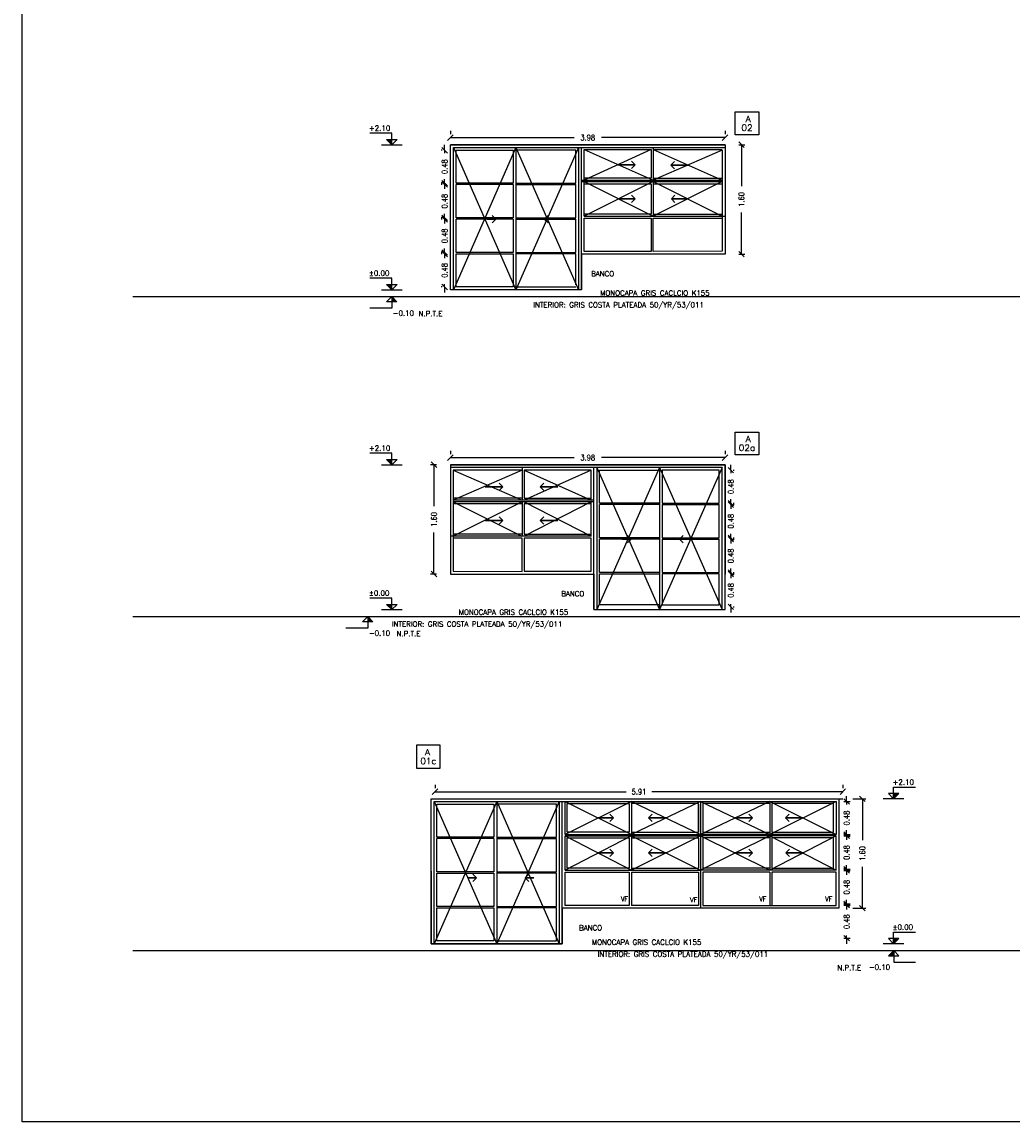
# Model space of a CAD drawing. Header units: millimetres. Extents: x -46 to 202, y -126 to 39.
# Tile 11 of 32: x -4 to 10, y -41 to -25. Entities that reach past the tile are written whole.
import ezdxf
from ezdxf.enums import TextEntityAlignment as Align

# ---------------------------------------------------------------- set-up
doc = ezdxf.new("R2010")
doc.units = ezdxf.units.MM
doc.header["$LTSCALE"] = 0.01
for name, color, linetype in [('A ALUMINIO', 4, 'Continuous'), ('A MURO', 1, 'Continuous'), ('A MURO VISTO', 2, 'Continuous'), ('A PROYECCION', 8, 'Continuous'), ('Acot-p', 2, 'Continuous'), ('NIVELES', 2, 'Continuous'), ('TEXTOS', 2, 'Continuous'), ('TXT', 3, 'Continuous'), ('TXT COTA', 3, 'Continuous'), ('TXT PLANILLAS', 3, 'Continuous'), ('TXT TERMINACIONES', 3, 'Continuous')]:
    doc.layers.add(name, color=color, linetype=linetype)
doc.styles.add('ESC20', font='romans.shx', dxfattribs={"height": 0.03})
doc.styles.add('ROMANS', font='romans.shx')
doc.styles.add('SaAS simplex', font='simplex.shx', dxfattribs={"width": 0.8})
doc.styles.get("Standard").update_dxf_attribs({"font": 'arial.ttf'})
doc.styles.add('STYLE2', font='romans.shx')
doc.dimstyles.new('COTAS 75', dxfattribs={"dimscale": 0.01, "dimtxt": 8, "dimasz": 8, "dimexe": 5, "dimexo": 20, "dimgap": 10, "dimtad": 0, "dimzin": 9, "dimdsep": 46, "dimtxsty": 'SaAS simplex', "dimblk": 'OBLIQUE', "dimcen": 0, "dimclrd": 8, "dimclre": 8, "dimclrt": 256, "dimadec": 1, "dimazin": 0, "dimtfac": 1, "dimtmove": 2, "dimatfit": 3, "dimldrblk": 'OBLIQUE', "dimfxl": 10, "dimlwd": -1, "dimlwe": -1, "dimarcsym": 0})

# ---------------------------------------------------------------- blocks, each defined once
blk = doc.blocks.new('*U10')
at = {"color": 0, "linetype": 'ByBlock'}
blk.add_lwpolyline([(-0.287, -0.195), (0.287, -0.195), (0.287, 0.354), (-0.287, 0.354)], close=True, dxfattribs=at)
at = {"color": 0, "linetype": 'ByBlock', "style": 'ROMANS', "width": 1.1}
blk.add_text('A', height=0.15, dxfattribs=at).set_placement((-0.088, 0.112))
at = {"color": 0, "linetype": 'ByBlock', "style": 'ROMANS', "width": 1.05}
blk.add_attdef('NRO', text='', height=0.15, dxfattribs=at).set_placement((0, -0.027), align=Align.MIDDLE)
blk = doc.blocks.new('*U7')
at = {"linetype": 'Continuous'}
blk.add_hatch(color=256, dxfattribs=at).paths.add_polyline_path([(-0.151, 7.751), (0, 7.6), (0, 7.751)])
for p, q in [((0, 7.933), (-0.635, 7.933)), ((0, 7.6), (-0.151, 7.751)), ((-0.151, 7.751), (0.151, 7.751)), ((0, 7.6), (0, 7.933)), ((0, 7.6), (0.151, 7.751))]:
    blk.add_line(p, q, dxfattribs=at)
blk.add_line((-0.3, 7.6), (0.3, 7.6))
at = {"linetype": 'Continuous', "style": 'STYLE2'}
blk.add_attdef('NIVEL', (-0.664, 8.005), '', height=0.15, dxfattribs=at)
blk = doc.blocks.new('*U4')
at = {"linetype": 'Continuous'}
blk.add_hatch(color=256, dxfattribs=at).paths.add_polyline_path([(-0.075, 2.825), (0, 2.9), (0, 2.825)])
for p, q in [((0, 2.9), (-0.075, 2.825)), ((0, 2.9), (0, 2.733)), ((0, 2.9), (0.075, 2.825)), ((-0.075, 2.825), (0.075, 2.825)), ((0, 2.733), (0.317, 2.733))]:
    blk.add_line(p, q, dxfattribs=at)
at = {"linetype": 'Continuous', "style": 'ROMANS'}
blk.add_attdef('NIVEL', (-0.014, 2.622), '', height=0.075, dxfattribs=at)
blk = doc.blocks.new('_Oblique')
at = {"layer": 'TXT COTA', "color": 0, "lineweight": -2}
blk.add_line((-0.5, -0.5), (0.5, 0.5), dxfattribs=at)
blk = doc.blocks.new('*D65')
at = {"layer": 'Defpoints', "color": 0, "transparency": 16777216}
for p in [(5.956, -26.619), (5.956, -28.204), (6.194, -28.204)]:
    blk.add_point(p, dxfattribs=at)
at = {"layer": 'TXT COTA', "color": 8, "transparency": 16777216}
for p, q in [((6.156, -26.619), (6.244, -26.619)), ((6.194, -26.619), (6.194, -27.22)), ((6.194, -28.204), (6.194, -27.602)), ((6.156, -28.204), (6.244, -28.204))]:
    blk.add_line(p, q, dxfattribs=at)
at = {"layer": 'TXT COTA', "color": 8, "transparency": 16777216, "xscale": 0.08, "yscale": 0.08, "zscale": 0.08}
for p, rotation in [((6.194, -26.619), 90), ((6.194, -28.204), 270)]:
    blk.add_blockref('_Oblique', p, dxfattribs=dict(at, rotation=rotation))
at = {"layer": 'TXT COTA', "transparency": 16777216, "insert": (6.194, -27.411), "char_height": 0.08, "attachment_point": 5, "rotation": 90, "style": 'SaAS simplex'}
blk.add_mtext('1.60', dxfattribs=at)
blk = doc.blocks.new('*D66')
at = {"layer": 'Defpoints', "color": 0, "transparency": 16777216}
for p in [(2.059, -26.699), (1.892, -27.176), (2.059, -27.176)]:
    blk.add_point(p, dxfattribs=at)
at = {"layer": 'TXT COTA', "color": 8, "transparency": 16777216}
for p, q in [((1.859, -26.699), (1.842, -26.699)), ((1.892, -26.699), (1.892, -26.619)), ((1.892, -26.699), (1.892, -26.74)), ((1.859, -27.176), (1.842, -27.176)), ((1.892, -27.176), (1.892, -27.135)), ((1.892, -27.176), (1.892, -27.256))]:
    blk.add_line(p, q, dxfattribs=at)
at = {"layer": 'TXT COTA', "color": 8, "transparency": 16777216, "xscale": 0.08, "yscale": 0.08, "zscale": 0.08}
for p, rotation in [((1.892, -26.699), 270), ((1.892, -27.176), 90)]:
    blk.add_blockref('_Oblique', p, dxfattribs=dict(at, rotation=rotation))
at = {"layer": 'TXT COTA', "transparency": 16777216, "insert": (1.892, -26.937), "char_height": 0.08, "attachment_point": 5, "rotation": 90, "style": 'SaAS simplex'}
blk.add_mtext('0.48', dxfattribs=at)
blk = doc.blocks.new('*D67')
at = {"layer": 'Defpoints', "color": 0, "transparency": 16777216}
for p in [(1.892, -27.196), (2.059, -27.196), (2.059, -27.679)]:
    blk.add_point(p, dxfattribs=at)
at = {"layer": 'TXT COTA', "color": 8, "transparency": 16777216}
for p, q in [((1.859, -27.196), (1.842, -27.196)), ((1.892, -27.196), (1.892, -27.116)), ((1.892, -27.196), (1.892, -27.24)), ((1.859, -27.679), (1.842, -27.679)), ((1.892, -27.679), (1.892, -27.635)), ((1.892, -27.679), (1.892, -27.759))]:
    blk.add_line(p, q, dxfattribs=at)
at = {"layer": 'TXT COTA', "color": 8, "transparency": 16777216, "xscale": 0.08, "yscale": 0.08, "zscale": 0.08}
for p, rotation in [((1.892, -27.196), 270), ((1.892, -27.679), 90)]:
    blk.add_blockref('_Oblique', p, dxfattribs=dict(at, rotation=rotation))
at = {"layer": 'TXT COTA', "transparency": 16777216, "insert": (1.892, -27.437), "char_height": 0.08, "attachment_point": 5, "rotation": 90, "style": 'SaAS simplex'}
blk.add_mtext('0.48', dxfattribs=at)
blk = doc.blocks.new('*D68')
at = {"layer": 'Defpoints', "color": 0, "transparency": 16777216}
for p in [(1.892, -27.699), (2.059, -27.699), (2.059, -28.181)]:
    blk.add_point(p, dxfattribs=at)
at = {"layer": 'TXT COTA', "color": 8, "transparency": 16777216}
for p, q in [((1.859, -27.699), (1.842, -27.699)), ((1.892, -27.699), (1.892, -27.619)), ((1.892, -27.699), (1.892, -27.742)), ((1.859, -28.181), (1.842, -28.181)), ((1.892, -28.181), (1.892, -28.137)), ((1.892, -28.181), (1.892, -28.261))]:
    blk.add_line(p, q, dxfattribs=at)
at = {"layer": 'TXT COTA', "color": 8, "transparency": 16777216, "xscale": 0.08, "yscale": 0.08, "zscale": 0.08}
for p, rotation in [((1.892, -27.699), 270), ((1.892, -28.181), 90)]:
    blk.add_blockref('_Oblique', p, dxfattribs=dict(at, rotation=rotation))
at = {"layer": 'TXT COTA', "transparency": 16777216, "insert": (1.892, -27.94), "char_height": 0.08, "attachment_point": 5, "rotation": 90, "style": 'SaAS simplex'}
blk.add_mtext('0.48', dxfattribs=at)
blk = doc.blocks.new('*D69')
at = {"layer": 'Defpoints', "color": 0, "transparency": 16777216}
for p in [(1.892, -28.201), (2.059, -28.201), (2.059, -28.679)]:
    blk.add_point(p, dxfattribs=at)
at = {"layer": 'TXT COTA', "color": 8, "transparency": 16777216}
for p, q in [((1.859, -28.201), (1.842, -28.201)), ((1.892, -28.201), (1.892, -28.121)), ((1.892, -28.201), (1.892, -28.242)), ((1.859, -28.679), (1.842, -28.679)), ((1.892, -28.679), (1.892, -28.637)), ((1.892, -28.679), (1.892, -28.759))]:
    blk.add_line(p, q, dxfattribs=at)
at = {"layer": 'TXT COTA', "color": 8, "transparency": 16777216, "xscale": 0.08, "yscale": 0.08, "zscale": 0.08}
for p, rotation in [((1.892, -28.201), 270), ((1.892, -28.679), 90)]:
    blk.add_blockref('_Oblique', p, dxfattribs=dict(at, rotation=rotation))
at = {"layer": 'TXT COTA', "transparency": 16777216, "insert": (1.892, -28.44), "char_height": 0.08, "attachment_point": 5, "rotation": 90, "style": 'SaAS simplex'}
blk.add_mtext('0.48', dxfattribs=at)
blk = doc.blocks.new('*D71')
at = {"layer": 'Defpoints', "color": 0, "transparency": 16777216}
for p in [(1.976, -31.255), (1.738, -32.84), (1.976, -32.84)]:
    blk.add_point(p, dxfattribs=at)
at = {"layer": 'TXT COTA', "color": 8, "transparency": 16777216}
for p, q in [((1.776, -31.255), (1.688, -31.255)), ((1.738, -31.255), (1.738, -31.857)), ((1.738, -32.84), (1.738, -32.239)), ((1.776, -32.84), (1.688, -32.84))]:
    blk.add_line(p, q, dxfattribs=at)
at = {"layer": 'TXT COTA', "color": 8, "transparency": 16777216, "xscale": 0.08, "yscale": 0.08, "zscale": 0.08}
for p, rotation in [((1.738, -31.255), 90), ((1.738, -32.84), 270)]:
    blk.add_blockref('_Oblique', p, dxfattribs=dict(at, rotation=rotation))
at = {"layer": 'TXT COTA', "transparency": 16777216, "insert": (1.738, -32.048), "char_height": 0.08, "attachment_point": 5, "rotation": 90, "style": 'SaAS simplex'}
blk.add_mtext('1.60', dxfattribs=at)
blk = doc.blocks.new('*D72')
at = {"layer": 'Defpoints', "color": 0, "transparency": 16777216}
for p in [(5.873, -31.335), (5.873, -31.813), (6.04, -31.813)]:
    blk.add_point(p, dxfattribs=at)
at = {"layer": 'TXT COTA', "color": 8, "transparency": 16777216}
for p, q in [((6.04, -31.335), (6.04, -31.255)), ((6.04, -31.335), (6.04, -31.377)), ((6.073, -31.335), (6.09, -31.335)), ((6.04, -31.813), (6.04, -31.772)), ((6.04, -31.813), (6.04, -31.893)), ((6.073, -31.813), (6.09, -31.813))]:
    blk.add_line(p, q, dxfattribs=at)
at = {"layer": 'TXT COTA', "color": 8, "transparency": 16777216, "xscale": 0.08, "yscale": 0.08, "zscale": 0.08}
for p, rotation in [((6.04, -31.335), 270), ((6.04, -31.813), 90)]:
    blk.add_blockref('_Oblique', p, dxfattribs=dict(at, rotation=rotation))
at = {"layer": 'TXT COTA', "transparency": 16777216, "insert": (6.04, -31.574), "char_height": 0.08, "attachment_point": 5, "rotation": 90, "style": 'SaAS simplex'}
blk.add_mtext('0.48', dxfattribs=at)
blk = doc.blocks.new('*D73')
at = {"layer": 'Defpoints', "color": 0, "transparency": 16777216}
for p in [(5.873, -31.833), (6.04, -31.833), (5.873, -32.315)]:
    blk.add_point(p, dxfattribs=at)
at = {"layer": 'TXT COTA', "color": 8, "transparency": 16777216}
for p, q in [((6.04, -31.833), (6.04, -31.753)), ((6.04, -31.833), (6.04, -31.877)), ((6.073, -31.833), (6.09, -31.833)), ((6.04, -32.315), (6.04, -32.272)), ((6.04, -32.315), (6.04, -32.395)), ((6.073, -32.315), (6.09, -32.315))]:
    blk.add_line(p, q, dxfattribs=at)
at = {"layer": 'TXT COTA', "color": 8, "transparency": 16777216, "xscale": 0.08, "yscale": 0.08, "zscale": 0.08}
for p, rotation in [((6.04, -31.833), 270), ((6.04, -32.315), 90)]:
    blk.add_blockref('_Oblique', p, dxfattribs=dict(at, rotation=rotation))
at = {"layer": 'TXT COTA', "transparency": 16777216, "insert": (6.04, -32.074), "char_height": 0.08, "attachment_point": 5, "rotation": 90, "style": 'SaAS simplex'}
blk.add_mtext('0.48', dxfattribs=at)
blk = doc.blocks.new('*D74')
at = {"layer": 'Defpoints', "color": 0, "transparency": 16777216}
for p in [(5.873, -32.335), (6.04, -32.335), (5.873, -32.818)]:
    blk.add_point(p, dxfattribs=at)
at = {"layer": 'TXT COTA', "color": 8, "transparency": 16777216}
for p, q in [((6.04, -32.335), (6.04, -32.255)), ((6.04, -32.335), (6.04, -32.379)), ((6.073, -32.335), (6.09, -32.335)), ((6.04, -32.818), (6.04, -32.774)), ((6.04, -32.818), (6.04, -32.898)), ((6.073, -32.818), (6.09, -32.818))]:
    blk.add_line(p, q, dxfattribs=at)
at = {"layer": 'TXT COTA', "color": 8, "transparency": 16777216, "xscale": 0.08, "yscale": 0.08, "zscale": 0.08}
for p, rotation in [((6.04, -32.335), 270), ((6.04, -32.818), 90)]:
    blk.add_blockref('_Oblique', p, dxfattribs=dict(at, rotation=rotation))
at = {"layer": 'TXT COTA', "transparency": 16777216, "insert": (6.04, -32.577), "char_height": 0.08, "attachment_point": 5, "rotation": 90, "style": 'SaAS simplex'}
blk.add_mtext('0.48', dxfattribs=at)
blk = doc.blocks.new('*D75')
at = {"layer": 'Defpoints', "color": 0, "transparency": 16777216}
for p in [(5.873, -32.838), (6.04, -32.838), (5.873, -33.315)]:
    blk.add_point(p, dxfattribs=at)
at = {"layer": 'TXT COTA', "color": 8, "transparency": 16777216}
for p, q in [((6.04, -32.838), (6.04, -32.758)), ((6.04, -32.838), (6.04, -32.879)), ((6.073, -32.838), (6.09, -32.838)), ((6.04, -33.315), (6.04, -33.274)), ((6.04, -33.315), (6.04, -33.395)), ((6.073, -33.315), (6.09, -33.315))]:
    blk.add_line(p, q, dxfattribs=at)
at = {"layer": 'TXT COTA', "color": 8, "transparency": 16777216, "xscale": 0.08, "yscale": 0.08, "zscale": 0.08}
for p, rotation in [((6.04, -32.838), 270), ((6.04, -33.315), 90)]:
    blk.add_blockref('_Oblique', p, dxfattribs=dict(at, rotation=rotation))
at = {"layer": 'TXT COTA', "transparency": 16777216, "insert": (6.04, -33.077), "char_height": 0.08, "attachment_point": 5, "rotation": 90, "style": 'SaAS simplex'}
blk.add_mtext('0.48', dxfattribs=at)
blk = doc.blocks.new('*D76')
at = {"layer": 'Defpoints', "color": 0, "transparency": 16777216}
for p in [(5.956, -31.153), (1.976, -31.255), (5.956, -31.255)]:
    blk.add_point(p, dxfattribs=at)
at = {"layer": 'TXT COTA', "color": 8, "transparency": 16777216}
for p, q in [((1.976, -31.055), (1.976, -31.103)), ((5.956, -31.055), (5.956, -31.103)), ((1.976, -31.153), (3.768, -31.153)), ((5.956, -31.153), (4.164, -31.153))]:
    blk.add_line(p, q, dxfattribs=at)
at = {"layer": 'TXT COTA', "color": 8, "transparency": 16777216, "xscale": 0.08, "yscale": 0.08, "zscale": 0.08, "rotation": 180}
blk.add_blockref('_Oblique', (1.976, -31.153), dxfattribs=at)
at = {"layer": 'TXT COTA', "color": 8, "transparency": 16777216, "xscale": 0.08, "yscale": 0.08, "zscale": 0.08}
blk.add_blockref('_Oblique', (5.956, -31.153), dxfattribs=at)
at = {"layer": 'TXT COTA', "transparency": 16777216, "insert": (3.966, -31.153), "char_height": 0.08, "attachment_point": 5, "style": 'SaAS simplex'}
blk.add_mtext('3.98', dxfattribs=at)
blk = doc.blocks.new('*D77')
at = {"layer": 'Defpoints', "color": 0, "transparency": 16777216}
for p in [(1.753, -35.994), (1.753, -36.096), (7.664, -36.096)]:
    blk.add_point(p, dxfattribs=at)
at = {"layer": 'TXT COTA', "color": 8, "transparency": 16777216}
for p, q in [((1.753, -35.896), (1.753, -35.944)), ((1.753, -35.994), (4.525, -35.994)), ((7.664, -35.994), (4.893, -35.994)), ((7.664, -35.896), (7.664, -35.944))]:
    blk.add_line(p, q, dxfattribs=at)
at = {"layer": 'TXT COTA', "color": 8, "transparency": 16777216, "xscale": 0.08, "yscale": 0.08, "zscale": 0.08, "rotation": 180}
blk.add_blockref('_Oblique', (1.753, -35.994), dxfattribs=at)
at = {"layer": 'TXT COTA', "color": 8, "transparency": 16777216, "xscale": 0.08, "yscale": 0.08, "zscale": 0.08}
blk.add_blockref('_Oblique', (7.664, -35.994), dxfattribs=at)
at = {"layer": 'TXT COTA', "transparency": 16777216, "insert": (4.709, -35.994), "char_height": 0.08, "attachment_point": 5, "style": 'SaAS simplex'}
blk.add_mtext('5.91', dxfattribs=at)
blk = doc.blocks.new('*D78')
at = {"layer": 'Defpoints', "color": 0, "transparency": 16777216}
for p in [(7.48, -36.136), (7.48, -36.613), (7.718, -36.613)]:
    blk.add_point(p, dxfattribs=at)
at = {"layer": 'TXT COTA', "color": 8, "transparency": 16777216}
for p, q in [((7.68, -36.136), (7.768, -36.136)), ((7.718, -36.136), (7.718, -36.056)), ((7.718, -36.136), (7.718, -36.177)), ((7.68, -36.613), (7.768, -36.613)), ((7.718, -36.613), (7.718, -36.572)), ((7.718, -36.613), (7.718, -36.693))]:
    blk.add_line(p, q, dxfattribs=at)
at = {"layer": 'TXT COTA', "color": 8, "transparency": 16777216, "xscale": 0.08, "yscale": 0.08, "zscale": 0.08}
for p, rotation in [((7.718, -36.136), 270), ((7.718, -36.613), 90)]:
    blk.add_blockref('_Oblique', p, dxfattribs=dict(at, rotation=rotation))
at = {"layer": 'TXT COTA', "transparency": 16777216, "insert": (7.718, -36.375), "char_height": 0.08, "attachment_point": 5, "rotation": 90, "style": 'SaAS simplex'}
blk.add_mtext('0.48', dxfattribs=at)
blk = doc.blocks.new('*D79')
at = {"layer": 'Defpoints', "color": 0, "transparency": 16777216}
for p in [(7.48, -36.633), (7.48, -37.116), (7.718, -37.116)]:
    blk.add_point(p, dxfattribs=at)
at = {"layer": 'TXT COTA', "color": 8, "transparency": 16777216}
for p, q in [((7.68, -36.633), (7.768, -36.633)), ((7.718, -36.633), (7.718, -36.553)), ((7.718, -36.633), (7.718, -36.677)), ((7.68, -37.116), (7.768, -37.116)), ((7.718, -37.116), (7.718, -37.072)), ((7.718, -37.116), (7.718, -37.196))]:
    blk.add_line(p, q, dxfattribs=at)
at = {"layer": 'TXT COTA', "color": 8, "transparency": 16777216, "xscale": 0.08, "yscale": 0.08, "zscale": 0.08}
for p, rotation in [((7.718, -36.633), 270), ((7.718, -37.116), 90)]:
    blk.add_blockref('_Oblique', p, dxfattribs=dict(at, rotation=rotation))
at = {"layer": 'TXT COTA', "transparency": 16777216, "insert": (7.718, -36.875), "char_height": 0.08, "attachment_point": 5, "rotation": 90, "style": 'SaAS simplex'}
blk.add_mtext('0.48', dxfattribs=at)
blk = doc.blocks.new('*D80')
at = {"layer": 'Defpoints', "color": 0, "transparency": 16777216}
for p in [(7.48, -37.136), (7.718, -37.136), (7.48, -37.618)]:
    blk.add_point(p, dxfattribs=at)
at = {"layer": 'TXT COTA', "color": 8, "transparency": 16777216}
for p, q in [((7.68, -37.136), (7.768, -37.136)), ((7.718, -37.136), (7.718, -37.056)), ((7.718, -37.136), (7.718, -37.18)), ((7.718, -37.618), (7.718, -37.575)), ((7.68, -37.618), (7.768, -37.618)), ((7.718, -37.618), (7.718, -37.698))]:
    blk.add_line(p, q, dxfattribs=at)
at = {"layer": 'TXT COTA', "color": 8, "transparency": 16777216, "xscale": 0.08, "yscale": 0.08, "zscale": 0.08}
for p, rotation in [((7.718, -37.136), 270), ((7.718, -37.618), 90)]:
    blk.add_blockref('_Oblique', p, dxfattribs=dict(at, rotation=rotation))
at = {"layer": 'TXT COTA', "transparency": 16777216, "insert": (7.718, -37.377), "char_height": 0.08, "attachment_point": 5, "rotation": 90, "style": 'SaAS simplex'}
blk.add_mtext('0.48', dxfattribs=at)
blk = doc.blocks.new('*D81')
at = {"layer": 'Defpoints', "color": 0, "transparency": 16777216}
for p in [(7.48, -37.638), (7.718, -37.638), (7.48, -38.116)]:
    blk.add_point(p, dxfattribs=at)
at = {"layer": 'TXT COTA', "color": 8, "transparency": 16777216}
for p, q in [((7.718, -37.638), (7.718, -37.558)), ((7.68, -37.638), (7.768, -37.638)), ((7.718, -37.638), (7.718, -37.68)), ((7.718, -38.116), (7.718, -38.075)), ((7.68, -38.116), (7.768, -38.116)), ((7.718, -38.116), (7.718, -38.196))]:
    blk.add_line(p, q, dxfattribs=at)
at = {"layer": 'TXT COTA', "color": 8, "transparency": 16777216, "xscale": 0.08, "yscale": 0.08, "zscale": 0.08}
for p, rotation in [((7.718, -37.638), 270), ((7.718, -38.116), 90)]:
    blk.add_blockref('_Oblique', p, dxfattribs=dict(at, rotation=rotation))
at = {"layer": 'TXT COTA', "transparency": 16777216, "insert": (7.718, -37.877), "char_height": 0.08, "attachment_point": 5, "rotation": 90, "style": 'SaAS simplex'}
blk.add_mtext('0.48', dxfattribs=at)
blk = doc.blocks.new('*D89')
at = {"layer": 'Defpoints', "color": 0, "transparency": 16777216}
for p in [(1.976, -26.516), (1.976, -26.619), (5.956, -26.619)]:
    blk.add_point(p, dxfattribs=at)
at = {"layer": 'TXT COTA', "color": 8, "transparency": 16777216}
for p, q in [((1.976, -26.419), (1.976, -26.466)), ((5.956, -26.419), (5.956, -26.466)), ((1.976, -26.516), (3.769, -26.516)), ((5.956, -26.516), (4.164, -26.516))]:
    blk.add_line(p, q, dxfattribs=at)
at = {"layer": 'TXT COTA', "color": 8, "transparency": 16777216, "xscale": 0.08, "yscale": 0.08, "zscale": 0.08, "rotation": 180}
blk.add_blockref('_Oblique', (1.976, -26.516), dxfattribs=at)
at = {"layer": 'TXT COTA', "color": 8, "transparency": 16777216, "xscale": 0.08, "yscale": 0.08, "zscale": 0.08}
blk.add_blockref('_Oblique', (5.956, -26.516), dxfattribs=at)
at = {"layer": 'TXT COTA', "transparency": 16777216, "insert": (3.966, -26.516), "char_height": 0.08, "attachment_point": 5, "style": 'SaAS simplex'}
blk.add_mtext('3.98', dxfattribs=at)
blk = doc.blocks.new('*D167')
at = {"layer": 'Defpoints', "color": 0, "transparency": 16777216}
for p in [(7.607, -36.096), (7.607, -37.681), (7.947, -37.681)]:
    blk.add_point(p, dxfattribs=at)
at = {"layer": 'TXT COTA', "color": 8, "transparency": 16777216}
for p, q in [((7.807, -36.096), (7.997, -36.096)), ((7.947, -36.096), (7.947, -36.697)), ((7.947, -37.681), (7.947, -37.08)), ((7.807, -37.681), (7.997, -37.681))]:
    blk.add_line(p, q, dxfattribs=at)
at = {"layer": 'TXT COTA', "color": 8, "transparency": 16777216, "xscale": 0.08, "yscale": 0.08, "zscale": 0.08}
for p, rotation in [((7.947, -36.096), 90), ((7.947, -37.681), 270)]:
    blk.add_blockref('_Oblique', p, dxfattribs=dict(at, rotation=rotation))
at = {"layer": 'TXT COTA', "transparency": 16777216, "insert": (7.947, -36.888), "char_height": 0.08, "attachment_point": 5, "rotation": 90, "style": 'SaAS simplex'}
blk.add_mtext('1.60', dxfattribs=at)

msp = doc.modelspace()

# ---------------------------------------------------------------- linework, layer by layer
at = {"layer": 'A ALUMINIO'}
for p, q in [((3.876, -26.619), (1.976, -26.619)), ((5.956, -26.619), (1.976, -26.619)), ((5.956, -26.619), (1.976, -26.619)), ((1.976, -28.719), (1.976, -26.619)), ((2.926, -26.659), (2.926, -28.719)), ((3.793, -26.699), (2.926, -26.699)), ((3.793, -27.176), (3.793, -26.699)), ((3.833, -26.659), (5.956, -26.659)), ((3.916, -26.689), (4.886, -26.689)), ((3.916, -27.134), (3.916, -26.699)), ((4.916, -26.659), (4.916, -27.134)), ((4.916, -26.689), (5.916, -26.689)), ((5.014, -26.689), (5.916, -26.689)), ((5.916, -26.699), (5.916, -27.184)), ((5.956, -26.619), (5.956, -28.204)), ((2.886, -27.196), (2.059, -27.196)), ((2.926, -27.176), (3.793, -27.176)), ((2.926, -27.196), (3.793, -27.196)), ((3.876, -27.134), (5.916, -27.134)), ((3.876, -27.154), (5.916, -27.154)), ((3.916, -27.654), (3.916, -27.154)), ((4.916, -27.104), (5.916, -27.104)), ((4.916, -27.154), (4.916, -27.654)), ((4.916, -27.184), (5.916, -27.184)), ((5.916, -27.184), (5.916, -27.684)), ((2.886, -27.699), (2.059, -27.699)), ((2.926, -27.699), (3.793, -27.699)), ((3.916, -27.654), (5.956, -27.654)), ((3.916, -27.684), (4.886, -27.684)), ((4.916, -27.624), (5.916, -27.624)), ((4.916, -27.684), (5.916, -27.684)), ((5.956, -28.204), (3.876, -28.204)), ((2.926, -28.679), (3.793, -28.679)), ((3.876, -28.719), (1.976, -28.719)), ((1.976, -31.255), (5.956, -31.255)), ((1.976, -31.255), (5.956, -31.255)), ((4.099, -31.295), (1.976, -31.295)), ((3.016, -31.335), (2.016, -31.335)), ((2.918, -31.335), (2.016, -31.335)), ((2.016, -31.335), (2.016, -31.821)), ((3.016, -31.295), (3.016, -31.77)), ((4.016, -31.335), (3.046, -31.335)), ((4.016, -31.77), (4.016, -31.335)), ((4.056, -31.255), (5.956, -31.255)), ((4.139, -31.813), (4.139, -31.335)), ((4.139, -31.335), (5.006, -31.335)), ((5.006, -31.295), (5.006, -33.355)), ((5.956, -33.355), (5.956, -31.255)), ((5.956, -31.255), (5.956, -32.84)), ((3.016, -31.741), (2.016, -31.741)), ((4.056, -31.77), (2.016, -31.77)), ((4.056, -31.791), (2.016, -31.791)), ((2.016, -31.821), (2.016, -32.321)), ((3.016, -31.821), (2.016, -31.821)), ((3.016, -31.791), (3.016, -32.291)), ((4.016, -32.291), (4.016, -31.791)), ((5.006, -31.813), (4.139, -31.813)), ((5.006, -31.833), (4.139, -31.833)), ((5.046, -31.833), (5.873, -31.833)), ((4.016, -32.291), (1.976, -32.291)), ((3.016, -32.261), (2.016, -32.261)), ((3.016, -32.321), (2.016, -32.321)), ((4.016, -32.321), (3.046, -32.321)), ((5.006, -32.335), (4.139, -32.335)), ((5.046, -32.335), (5.873, -32.335)), ((1.976, -32.84), (4.056, -32.84)), ((5.006, -33.285), (4.139, -33.285)), ((1.697, -38.196), (1.697, -36.096)), ((1.753, -36.096), (7.664, -36.096)), ((2.647, -36.136), (2.647, -38.196)), ((3.513, -36.176), (2.647, -36.176)), ((3.513, -36.653), (3.513, -36.176)), ((3.553, -36.136), (7.567, -36.136)), ((3.637, -36.611), (3.637, -36.136)), ((4.599, -36.136), (4.599, -36.611)), ((5.572, -36.176), (5.572, -36.581)), ((5.602, -36.136), (5.602, -37.681)), ((6.605, -36.166), (5.632, -36.166)), ((5.632, -36.166), (5.632, -36.581)), ((6.605, -36.136), (6.605, -36.611)), ((7.526, -36.581), (7.526, -36.166)), ((7.567, -36.136), (7.567, -36.611)), ((2.647, -36.653), (3.513, -36.653)), ((3.637, -36.611), (5.602, -36.611)), ((3.637, -36.631), (5.602, -36.631)), ((3.637, -37.131), (3.637, -36.631)), ((4.599, -36.611), (5.572, -36.611)), ((4.599, -36.631), (4.599, -37.131)), ((7.567, -36.611), (5.602, -36.611)), ((5.632, -36.581), (6.605, -36.581)), ((6.605, -36.611), (5.632, -36.611)), ((6.605, -36.631), (6.605, -37.131)), ((2.607, -36.673), (1.78, -36.673)), ((2.647, -36.673), (3.513, -36.673)), ((4.599, -36.661), (5.572, -36.661)), ((5.572, -36.661), (5.572, -37.101)), ((6.605, -36.661), (5.632, -36.661)), ((5.632, -36.661), (5.632, -37.101)), ((3.637, -37.131), (5.602, -37.131)), ((4.599, -37.101), (5.572, -37.101)), ((7.566, -37.131), (5.602, -37.131)), ((6.605, -37.101), (5.632, -37.101)), ((1.697, -37.146), (1.697, -38.196)), ((2.607, -37.156), (1.78, -37.156)), ((2.647, -37.156), (3.513, -37.156)), ((3.637, -37.161), (4.569, -37.161)), ((4.569, -37.161), (4.569, -37.641)), ((4.599, -37.161), (5.572, -37.161)), ((4.599, -37.161), (4.599, -37.641)), ((5.572, -37.191), (5.572, -37.574)), ((6.605, -37.161), (5.632, -37.161)), ((6.605, -37.161), (6.605, -37.641)), ((7.566, -37.161), (6.635, -37.161)), ((6.635, -37.161), (6.635, -37.641)), ((7.607, -37.681), (3.597, -37.681))]:
    msp.add_line(p, q, dxfattribs=at)
for points in [[(2.019, -28.719), (2.019, -26.659), (3.833, -26.659), (3.833, -28.719)], [(3.876, -28.719), (3.876, -26.659)], [(3.916, -27.134), (3.916, -26.699)], [(2.886, -27.196), (2.886, -27.679), (2.059, -27.679), (2.059, -27.196)], [(2.926, -27.679), (3.793, -27.679), (3.793, -27.196)], [(4.886, -27.184), (4.886, -27.624), (3.916, -27.624), (3.916, -27.184), (4.886, -27.184)], [(2.886, -27.699), (2.886, -28.181), (2.059, -28.181), (2.059, -27.699)], [(2.926, -28.181), (3.793, -28.181), (3.793, -27.699)], [(4.886, -27.684), (4.886, -28.164), (3.916, -28.164), (3.916, -27.684)], [(5.916, -27.684), (5.916, -28.163), (4.916, -28.164), (4.916, -27.684)], [(3.793, -28.649), (3.793, -28.201), (2.926, -28.201)], [(3.016, -31.335), (2.948, -31.335)], [(4.016, -31.77), (4.016, -31.335)], [(4.056, -33.355), (4.056, -31.295)], [(5.913, -33.355), (5.913, -31.295), (4.099, -31.295), (4.099, -33.355)], [(3.046, -31.821), (3.046, -32.261), (4.016, -32.261), (4.016, -31.821), (3.046, -31.821)], [(5.006, -32.315), (4.139, -32.315), (4.139, -31.833)], [(5.046, -31.833), (5.046, -32.315), (5.873, -32.315), (5.873, -31.833)], [(2.016, -32.321), (2.016, -32.8), (3.016, -32.801), (3.016, -32.321)], [(3.046, -32.321), (3.046, -32.8), (4.016, -32.8), (4.016, -32.321)], [(5.006, -32.818), (4.139, -32.818), (4.139, -32.335)], [(5.046, -32.335), (5.046, -32.818), (5.873, -32.818), (5.873, -32.335)], [(4.139, -33.285), (4.139, -32.838), (5.006, -32.838)], [(1.697, -38.196), (3.597, -38.196), (3.597, -36.136)], [(1.74, -38.196), (1.74, -36.136), (3.553, -36.136), (3.553, -38.196)], [(3.637, -36.611), (3.637, -36.176)], [(7.526, -36.166), (6.635, -36.166), (6.635, -36.581), (7.526, -36.581)], [(7.566, -37.131), (7.566, -36.631), (5.602, -36.631)], [(1.78, -37.156), (1.78, -36.673)], [(2.607, -36.673), (2.607, -37.156)], [(3.513, -37.156), (3.513, -36.673)], [(4.569, -36.661), (4.569, -37.101), (3.667, -37.101), (3.667, -36.661), (4.569, -36.661)], [(6.635, -36.661), (6.635, -37.101), (7.526, -37.101), (7.526, -36.661), (6.635, -36.661)], [(2.647, -37.658), (3.513, -37.658), (3.513, -37.176), (2.647, -37.176)], [(4.569, -37.641), (3.637, -37.641), (3.637, -37.161)], [(5.572, -37.161), (5.572, -37.641), (4.599, -37.641)], [(5.632, -37.161), (5.632, -37.641), (7.566, -37.641), (7.566, -37.161)], [(2.647, -38.156), (3.513, -38.156), (3.513, -37.678), (2.647, -37.678)]]:
    msp.add_lwpolyline(points, dxfattribs=at)
for points in [[(2.059, -27.166), (2.059, -26.699), (2.886, -26.699), (2.886, -27.176), (2.059, -27.176)], [(4.886, -26.689), (4.886, -27.104), (3.916, -27.104), (3.916, -26.689)], [(2.059, -28.201), (2.886, -28.201), (2.886, -28.679), (2.059, -28.679)], [(3.046, -31.335), (3.046, -31.74), (4.016, -31.74), (4.016, -31.335)], [(5.873, -31.803), (5.873, -31.335), (5.046, -31.335), (5.046, -31.813), (5.873, -31.813)], [(5.873, -32.838), (5.046, -32.838), (5.046, -33.285), (5.873, -33.285)], [(1.78, -36.643), (1.78, -36.176), (2.607, -36.176), (2.607, -36.653), (1.78, -36.653)], [(3.667, -36.166), (4.569, -36.166), (4.569, -36.581), (3.667, -36.581)], [(4.599, -36.581), (5.572, -36.581), (5.572, -36.166), (4.599, -36.166)], [(1.78, -37.656), (1.78, -37.176), (2.607, -37.176), (2.607, -37.658), (1.78, -37.658)], [(1.78, -37.678), (2.607, -37.678), (2.607, -38.156), (1.78, -38.156), (1.78, -37.686)]]:
    msp.add_lwpolyline(points, close=True, dxfattribs=at)
at = {"layer": 'A MURO'}
for p, q in [((-2.624, -28.819), (27.209, -28.819)), ((-2.624, -33.455), (27.209, -33.455)), ((-2.624, -38.296), (27.21, -38.296))]:
    msp.add_line(p, q, dxfattribs=at)
at = {"layer": 'A MURO VISTO'}
for points in [[(1.976, -28.719), (1.976, -26.619), (5.956, -26.619), (5.956, -28.204), (3.876, -28.204), (3.876, -28.719)], [(5.956, -33.355), (5.956, -31.255), (1.976, -31.255), (1.976, -32.84), (4.056, -32.84), (4.056, -33.355)], [(1.697, -38.196), (1.697, -36.096), (7.607, -36.096), (7.607, -37.681), (3.597, -37.681), (3.597, -38.196)]]:
    msp.add_lwpolyline(points, close=True, dxfattribs=at)
at = {"layer": 'A PROYECCION'}
for p, q in [((2.019, -26.659), (2.926, -28.719)), ((2.926, -26.659), (2.019, -28.719)), ((2.926, -26.659), (3.833, -28.719)), ((3.833, -26.659), (2.926, -28.719)), ((4.886, -26.689), (3.916, -27.134)), ((3.916, -26.689), (4.916, -27.134)), ((4.916, -26.689), (5.916, -27.134)), ((5.916, -26.699), (4.916, -27.134)), ((4.916, -27.154), (3.916, -27.654)), ((3.916, -27.154), (4.916, -27.654)), ((4.916, -27.154), (5.916, -27.654)), ((5.916, -27.154), (4.916, -27.654)), ((3.016, -31.335), (2.016, -31.77)), ((2.016, -31.335), (3.016, -31.77)), ((3.046, -31.335), (4.016, -31.77)), ((4.016, -31.335), (3.046, -31.77)), ((5.006, -31.295), (4.099, -33.355)), ((4.099, -31.295), (5.006, -33.355)), ((5.913, -31.295), (5.006, -33.355)), ((5.006, -31.295), (5.913, -33.355)), ((3.016, -31.791), (2.016, -32.291)), ((2.016, -31.791), (3.011, -32.291)), ((3.046, -31.791), (4.016, -32.291)), ((4.016, -31.791), (3.046, -32.291)), ((1.74, -36.136), (2.647, -38.196)), ((2.647, -36.136), (1.74, -38.196)), ((2.647, -36.136), (3.553, -38.196)), ((3.553, -36.136), (2.647, -38.196)), ((4.599, -36.136), (3.637, -36.611)), ((3.637, -36.136), (4.599, -36.611)), ((4.599, -36.136), (5.602, -36.611)), ((5.602, -36.136), (4.599, -36.611)), ((6.605, -36.136), (5.602, -36.611)), ((5.602, -36.136), (6.605, -36.611)), ((6.605, -36.136), (7.567, -36.611)), ((7.567, -36.136), (6.605, -36.611)), ((4.599, -36.631), (3.637, -37.131)), ((3.637, -36.631), (4.599, -37.131)), ((4.599, -36.631), (5.602, -37.131)), ((5.602, -36.631), (4.599, -37.131)), ((6.605, -36.631), (5.602, -37.131)), ((5.602, -36.631), (6.605, -37.131)), ((6.605, -36.631), (7.566, -37.131)), ((7.566, -36.631), (6.605, -37.131))]:
    msp.add_line(p, q, dxfattribs=at)
for points in [[(4.601, -26.858), (4.654, -26.911), (4.401, -26.911), (4.654, -26.911), (4.601, -26.964)], [(5.222, -26.86), (5.169, -26.914), (5.422, -26.914), (5.169, -26.914), (5.222, -26.967)], [(4.601, -27.35), (4.654, -27.404), (4.401, -27.404), (4.654, -27.404), (4.601, -27.457)], [(5.231, -27.35), (5.178, -27.404), (5.43, -27.404), (5.178, -27.404), (5.231, -27.457)], [(2.582, -27.645), (2.636, -27.699), (2.508, -27.699), (2.636, -27.699), (2.582, -27.752)], [(3.391, -27.645), (3.337, -27.699), (3.465, -27.699), (3.337, -27.699), (3.391, -27.752)], [(2.681, -31.521), (2.734, -31.574), (2.481, -31.574), (2.734, -31.574), (2.681, -31.627)], [(3.331, -31.521), (3.278, -31.574), (3.531, -31.574), (3.278, -31.574), (3.331, -31.627)], [(2.681, -32.011), (2.734, -32.064), (2.481, -32.064), (2.734, -32.064), (2.681, -32.117)], [(3.331, -32.011), (3.278, -32.064), (3.531, -32.064), (3.278, -32.064), (3.331, -32.117)], [(4.542, -32.282), (4.595, -32.335), (4.467, -32.335), (4.595, -32.335), (4.542, -32.389)], [(5.35, -32.282), (5.297, -32.335), (5.424, -32.335), (5.297, -32.335), (5.35, -32.389)], [(4.288, -36.32), (4.341, -36.373), (4.118, -36.373), (4.341, -36.373), (4.288, -36.427)], [(4.901, -36.32), (4.848, -36.373), (5.101, -36.373), (4.848, -36.373), (4.901, -36.427)], [(6.303, -36.32), (6.356, -36.373), (6.103, -36.373), (6.356, -36.373), (6.303, -36.427)], [(6.886, -36.32), (6.833, -36.373), (7.086, -36.373), (6.833, -36.373), (6.886, -36.427)], [(4.288, -36.828), (4.341, -36.881), (4.118, -36.881), (4.341, -36.881), (4.288, -36.934)], [(4.901, -36.828), (4.848, -36.881), (5.101, -36.881), (4.848, -36.881), (4.901, -36.934)], [(6.299, -36.828), (6.352, -36.881), (6.099, -36.881), (6.352, -36.881), (6.299, -36.934)], [(6.89, -36.828), (6.837, -36.881), (7.09, -36.881), (6.837, -36.881), (6.89, -36.934)], [(2.303, -37.188), (2.356, -37.241), (2.228, -37.241), (2.356, -37.241), (2.303, -37.294)], [(3.111, -37.188), (3.058, -37.241), (3.185, -37.241), (3.058, -37.241), (3.111, -37.294)]]:
    msp.add_lwpolyline(points, dxfattribs=at)
at = {"layer": 'TXT'}
msp.add_lwpolyline([(-4.232, -7.358), (28.834, -7.358), (28.834, -40.779), (-4.232, -40.779)], close=True, dxfattribs=at)

# ---------------------------------------------------------------- block references
at = {"layer": 'Acot-p', "ltscale": 0.025}
ref = msp.add_blockref('*U4', (1.126, -31.719), dxfattribs=dict(at, xscale=-1))
ref.add_attrib('NIVEL', '-0.10', (1.14, -29.096), dxfattribs={"layer": '0', "linetype": 'Continuous', "height": 0.075, "style": 'ROMANS'})
ref = msp.add_blockref('*U4', (0.779, -36.355), dxfattribs=dict(at, xscale=-1))
ref.add_attrib('NIVEL', '-0.10', (0.794, -33.733), dxfattribs={"layer": '0', "linetype": 'Continuous', "height": 0.075, "style": 'ROMANS'})
ref = msp.add_blockref('*U4', (8.401, -41.196), dxfattribs=at)
ref.add_attrib('NIVEL', '-0.10', (8.04, -38.574), dxfattribs={"layer": '0', "linetype": 'Continuous', "height": 0.075, "style": 'ROMANS'})
at = {"layer": 'NIVELES', "ltscale": 0.025, "xscale": 0.5, "yscale": 0.5, "zscale": 0.5}
for p, values in [((1.128, -30.419), {'NIVEL': '+2.10'}), ((1.128, -32.519), {'NIVEL': '%%P0.00'}), ((1.128, -35.055), {'NIVEL': '+2.10'}), ((1.128, -37.155), {'NIVEL': '%%P0.00'})]:
    msp.add_blockref('*U7', p, dxfattribs=at).add_auto_attribs(values)
at = {"layer": 'NIVELES', "ltscale": 0.025}
ref = msp.add_blockref('*U7', (8.399, -39.896), dxfattribs=dict(at, xscale=-0.5, yscale=0.5, zscale=0.5))
ref.add_attrib('NIVEL', '+2.10', (8.385, -35.893), dxfattribs={"layer": '0', "linetype": 'Continuous', "height": 0.075, "style": 'STYLE2'})
ref = msp.add_blockref('*U7', (8.399, -41.996), dxfattribs=dict(at, xscale=-0.5, yscale=0.5, zscale=0.5))
ref.add_attrib('NIVEL', '%%P0.00', (8.385, -37.993), dxfattribs={"layer": '0', "linetype": 'Continuous', "height": 0.075, "style": 'STYLE2'})
at = {"layer": 'TXT PLANILLAS'}
ref = msp.add_blockref('*U10', (6.275, -26.357), dxfattribs=dict(at, xscale=-0.6, yscale=0.6, zscale=0.6))
ref.add_attrib('NRO', '02', dxfattribs={"layer": '0', "color": 0, "linetype": 'ByBlock', "height": 0.09, "style": 'ROMANS', "width": 1.05}).set_placement((6.275, -26.373), align=Align.MIDDLE)
ref = msp.add_blockref('*U10', (6.275, -30.994), dxfattribs=dict(at, xscale=-0.6, yscale=0.6, zscale=0.6))
ref.add_attrib('NRO', '02a', dxfattribs={"layer": '0', "color": 0, "linetype": 'ByBlock', "height": 0.09, "style": 'ROMANS', "width": 1.05}).set_placement((6.275, -31.01), align=Align.MIDDLE)
at = {"layer": 'TXT PLANILLAS', "xscale": 0.6, "yscale": 0.6, "zscale": 0.6}
msp.add_blockref('*U10', (1.657, -35.533), dxfattribs=at).add_auto_attribs({'NRO': '01c'})

# ---------------------------------------------------------------- texts
at = {"layer": 'TEXTOS', "ltscale": 0.025, "char_height": 0.075, "width": 0.25975, "attachment_point": 1, "style": 'ROMANS'}
for insert in [(1.514, -29.029), (1.196, -33.666), (7.584, -38.507)]:
    msp.add_mtext('N.P.T.E', dxfattribs=dict(at, insert=insert))
at = {"layer": 'TXT COTA', "ltscale": 0.025, "char_height": 0.0748, "style": 'ESC20'}
for s, insert, width, attachment_point in [('BANCO', (4.349, -28.45), 1.56747, 3), ('MONOCAPA GRIS CACLCIO K155', (4.146, -28.73), 2.196, 1), ('INTERIOR: GRIS COSTA PLATEADA 50/YR/53/011', (3.177, -28.902), 2.96853, 1), ('BANCO', (3.583, -33.087), 1.56747, 1), ('MONOCAPA GRIS CACLCIO K155', (2.097, -33.355), 2.196, 1), ('INTERIOR: GRIS COSTA PLATEADA 50/YR/53/011', (1.127, -33.527), 2.96853, 1), ('BANCO', (3.841, -37.928), 1.56747, 1), ('MONOCAPA GRIS CACLCIO K155', (5.613, -38.137), 2.196, 3), ('INTERIOR: GRIS COSTA PLATEADA 50/YR/53/011', (6.582, -38.309), 2.96853, 3)]:
    msp.add_mtext(s, dxfattribs=dict(at, insert=insert, width=width, attachment_point=attachment_point))
at = {"layer": 'TXT TERMINACIONES', "color": 252, "char_height": 0.06784, "attachment_point": 7}
for insert in [(4.447, -37.582, 10), (5.45, -37.593, 10), (6.452, -37.582, 10), (7.407, -37.582, 10)]:
    msp.add_mtext('{\\Fromans|c0;VF}', dxfattribs=dict(at, insert=insert))

# ---------------------------------------------------------------- dimensions: what is measured, and where the dimension line sits
at = {"layer": 'TXT COTA'}
for base, p1, p2, angle, picture, middle in [((1.976, -26.516), (5.956, -26.619), (1.976, -26.619), 180, '*D89', (3.966, -26.516)), ((1.892, -27.176), (2.059, -26.699), (2.059, -27.176), 90, '*D66', (1.892, -26.937)), ((1.892, -27.196), (2.059, -27.679), (2.059, -27.196), 90, '*D67', (1.892, -27.437)), ((1.892, -27.699), (2.059, -28.181), (2.059, -27.699), 90, '*D68', (1.892, -27.94)), ((1.892, -28.201), (2.059, -28.679), (2.059, -28.201), 90, '*D69', (1.892, -28.44)), ((5.956, -31.153), (1.976, -31.255), (5.956, -31.255), 0, '*D76', (3.966, -31.153)), ((6.04, -31.813), (5.873, -31.335), (5.873, -31.813), 90, '*D72', (6.04, -31.574)), ((6.04, -31.833), (5.873, -32.315), (5.873, -31.833), 90, '*D73', (6.04, -32.074)), ((6.04, -32.335), (5.873, -32.818), (5.873, -32.335), 90, '*D74', (6.04, -32.577)), ((6.04, -32.838), (5.873, -33.315), (5.873, -32.838), 90, '*D75', (6.04, -33.077)), ((1.753, -35.994), (7.664, -36.096), (1.753, -36.096), 180, '*D77', (4.709, -35.994)), ((7.718, -36.613), (7.48, -36.136), (7.48, -36.613), 90, '*D78', (7.718, -36.375)), ((7.718, -37.116), (7.48, -36.633), (7.48, -37.116), 90, '*D79', (7.718, -36.875)), ((7.718, -37.136), (7.48, -37.618), (7.48, -37.136), 90, '*D80', (7.718, -37.377)), ((7.718, -37.638), (7.48, -38.116), (7.48, -37.638), 90, '*D81', (7.718, -37.877))]:
    dim = msp.add_linear_dim(base=base, p1=p1, p2=p2, angle=angle, dimstyle='COTAS 75', dxfattribs=at)
    dim.commit()
    dim.dimension.update_dxf_attribs({"geometry": picture, "text_midpoint": middle})
for base, p1, p2, picture, middle in [((6.194, -28.204), (5.956, -26.619), (5.956, -28.204), '*D65', (6.194, -27.411)), ((1.738, -32.84), (1.976, -31.255), (1.976, -32.84), '*D71', (1.738, -32.048)), ((7.947, -37.681), (7.607, -36.096), (7.607, -37.681), '*D167', (7.947, -36.888))]:
    dim = msp.add_linear_dim(base=base, p1=p1, p2=p2, angle=90, text='1.60', dimstyle='COTAS 75', dxfattribs=at)
    dim.commit()
    dim.dimension.update_dxf_attribs({"geometry": picture, "text_midpoint": middle})

doc.saveas('drawing.dxf')
